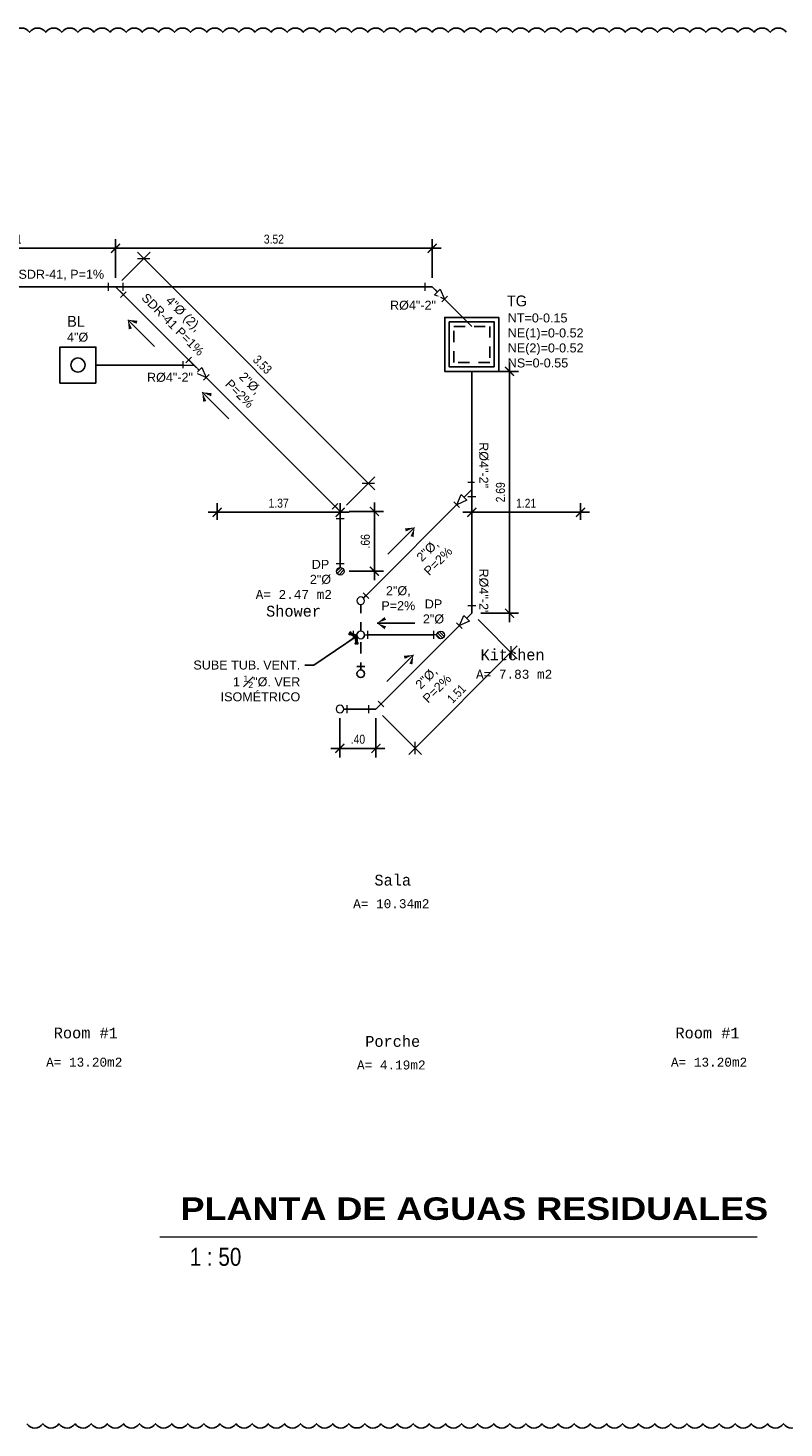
# Model space of a CAD drawing. Header units: metres. Extents: x 2 to 147, y 24 to 94.
# Tile 26 of 40: x 35 to 44, y 58 to 73. Entities that reach past the tile are written whole.
import ezdxf

# ---------------------------------------------------------------- set-up
doc = ezdxf.new("R2010")
doc.units = ezdxf.units.M
doc.header["$MEASUREMENT"] = 0
doc.header["$PDMODE"] = 35
doc.linetypes.add('HIDDEN', pattern=[0.375, 0.25, -0.125])
doc.layers.get('Defpoints').update_dxf_attribs({"color": 171})
for name, color, linetype in [('002-TextoAmbiente', 1, 'Continuous'), ('A RES', 5, 'Continuous'), ('A RES textos', 2, 'Continuous'), ('A RESIDUAL', 5, 'Continuous'), ('TEXTOS', 2, 'Continuous')]:
    doc.layers.add(name, color=color, linetype=linetype)
doc.layers.add('A RES accesorios', color=4, linetype='Continuous', lineweight=18)
doc.styles.add('Architect Hand_2', font='ARIALN.TTF', dxfattribs={"height": 0.003953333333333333})
doc.styles.add('ARIAL', font='arial.ttf')
doc.styles.add('Arial Black_4', font='txt', dxfattribs={"height": 0.005})
doc.styles.add('COTAS', font='ARIALN.TTF')
doc.styles.add('Marcas', font='txt')
doc.styles.add('romans', font='romans.shx', dxfattribs={"height": 1.8})
doc.dimstyles.new('ESC-50', dxfattribs={"dimtxt": 0.1, "dimasz": 0.1, "dimexe": 0.1, "dimexo": 0.1, "dimgap": 0.05, "dimtad": 1, "dimzin": 4, "dimdsep": 46, "dimtxsty": 'COTAS', "dimblk": 'ARCHTICK', "dimcen": 0.1, "dimdle": 0.1, "dimclrd": 1, "dimclre": 1, "dimclrt": 2, "dimazin": 0, "dimtfac": 0.7499999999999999, "dimtmove": 1, "dimatfit": 3, "dimldrblk": 'FLE', "dimfxl": 0.1, "dimtvp": 1.5, "dimtfill": 1, "dimtolj": 1, "dimtzin": 0, "dimarcsym": 0})

# ---------------------------------------------------------------- blocks, each defined once
blk = doc.blocks.new('A$C09B00896')
at = {"color": 0}
blk.add_lwpolyline([(0.3130574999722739, 0), (-0.2869425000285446, 0), (-0.2869425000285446, 0.5999999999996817), (0.3130574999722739, 0.5999999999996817)], close=True, dxfattribs=at)
at = {"color": 1}
blk.add_lwpolyline([(0.263057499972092, 0.04999999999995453), (-0.2369425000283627, 0.04999999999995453), (-0.2369425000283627, 0.5499999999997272), (0.263057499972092, 0.5499999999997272)], close=True, dxfattribs=at)
at = {"color": 1, "linetype": 'HIDDEN', "ltscale": 0.5}
blk.add_lwpolyline([(0.2130574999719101, 0.09999999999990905), (-0.1869425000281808, 0.09999999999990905), (-0.1869425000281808, 0.4999999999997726), (0.2130574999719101, 0.4999999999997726)], close=True, dxfattribs=at)
blk = doc.blocks.new('A$C651ad4a3')
at = {"color": 0}
blk.add_wipeout([(-0.04455775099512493, 0), (0.044557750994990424, 0), (-1.5707921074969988e-14, -0.1133442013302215)], dxfattribs=at)
blk.add_lwpolyline([(-0.04455775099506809, 0), (0, -0.1133442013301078), (0.04455775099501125, 0)], close=True, dxfattribs=at)
blk.add_lwpolyline([(-0.04455775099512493, -0.1133442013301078), (0.04455775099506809, -0.1133442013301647)], dxfattribs=at)
blk = doc.blocks.new('A$C1b8cae82')
blk.add_wipeout([(2.7755575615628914e-17, 0.04240641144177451), (0.010975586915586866, 0.040961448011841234), (0.021203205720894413, 0.03672502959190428), (0.029985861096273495, 0.02998586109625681), (0.03672502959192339, 0.021203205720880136), (0.040961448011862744, 0.01097558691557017), (0.0424064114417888, -1.4252488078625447e-14), (0.040961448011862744, -0.01097558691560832), (0.03672502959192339, -0.02120320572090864), (0.029985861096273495, -0.029985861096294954), (0.021203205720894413, -0.03672502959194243), (0.010975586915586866, -0.04096144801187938), (2.7755575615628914e-17, -0.04240641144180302), (-0.01097558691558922, -0.04096144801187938), (-0.021203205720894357, -0.03672502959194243), (-0.02998586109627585, -0.029985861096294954), (-0.03672502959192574, -0.02120320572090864), (-0.0409614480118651, -0.01097558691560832), (-0.04240641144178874, -1.4252488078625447e-14), (-0.0409614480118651, 0.01097558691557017), (-0.03672502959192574, 0.021203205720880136), (-0.02998586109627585, 0.02998586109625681), (-0.021203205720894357, 0.03672502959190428), (-0.01097558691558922, 0.040961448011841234)])
at = {"color": 0, "linetype": 'Continuous'}
for points in [[(-0.04455775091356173, 0.08086829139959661), (0.04455775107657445, 0.08086829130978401)], [(4.273914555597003e-11, 0.0424064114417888), (8.15632006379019e-11, 0.08086829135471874)]]:
    blk.add_lwpolyline(points, dxfattribs=at)
blk.add_circle((0, -1.4210854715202e-14), 0.0424064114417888, dxfattribs=at)
blk = doc.blocks.new('A$Cb6e646d6')
at = {"color": 0, "linetype": 'Continuous'}
for points in [[(-0.05718251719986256, -0.05718251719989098), (5.684341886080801e-14, 0), (5.684341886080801e-14, 0.08086829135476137)], [(0.04455775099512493, 0.08086829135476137), (-0.04455775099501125, 0.08086829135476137)], [(-0.0256754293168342, -0.08868960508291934), (-0.08868960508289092, -0.02567542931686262)]]:
    blk.add_lwpolyline(points, dxfattribs=at)
blk = doc.blocks.new('FLECHA')
at = {"color": 2, "linetype": 'Continuous'}
blk.add_line((-0.8999999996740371, 1.4210854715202e-14), (3.492459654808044e-10, 1.4210854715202e-14), dxfattribs=at)
for points in [[(-0.1761057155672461, 0.1449759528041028), (3.492459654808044e-10, 1.4210854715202e-14), (-0.213605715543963, 0.08002404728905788)], [(-0.213605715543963, -0.08002404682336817), (3.492459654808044e-10, 1.4210854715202e-14), (-0.1761057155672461, -0.1449759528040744)]]:
    blk.add_solid(points, dxfattribs=at)
blk = doc.blocks.new('A$Cc32adcf0')
at = {"color": 0, "linetype": 'Continuous'}
for points in [[(-0.08711389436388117, -0.08711389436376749), (0, 5.684341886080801e-14)], [(-0.08086829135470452, 0.04455775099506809), (-0.08086829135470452, -0.04455775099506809)], [(-0.08086829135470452, 0), (0.08086829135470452, 0)], [(0.08086829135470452, 0.04455775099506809), (0.08086829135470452, -0.04455775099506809)], [(-0.1186209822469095, -0.05560680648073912), (-0.05560680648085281, -0.1186209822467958)]]:
    blk.add_lwpolyline(points, dxfattribs=at)
blk = doc.blocks.new('A$Cf66f61d7')
h = blk.add_hatch()
h.set_pattern_fill('LINE', color=1, scale=0.0075, angle=45)
h.set_pattern_definition([(45, (-137.1437907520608, -327.2660441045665), (-0.01683798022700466, 0.01683798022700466), [])])
h.paths.add_polyline_path([(-0.0424064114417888, 0, 1), (0.0424064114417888, 0, 1)])
at = {"linetype": 'Continuous'}
for points in [[(0.04455775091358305, 0.08086829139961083), (-0.04455775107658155, 0.08086829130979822)], [(-4.274625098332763e-11, 0.0424064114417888), (-8.151346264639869e-11, 0.08086829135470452)]]:
    blk.add_lwpolyline(points, dxfattribs=at)
blk.add_circle((0, 0), 0.0424064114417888, dxfattribs=at)
blk = doc.blocks.new('BL')
at = {"color": 0}
blk.add_lwpolyline([(-2.842170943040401e-14, -0.2000000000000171), (0.3999999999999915, -0.2000000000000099), (0.3999999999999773, 0.1999999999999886), (0, 0.1999999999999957)], close=True, dxfattribs=at)
at = {"color": 1}
blk.add_circle((0.1999999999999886, 7.105427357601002e-15), 0.07919344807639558, dxfattribs=at)
blk = doc.blocks.new('_ARCHTICK')
at = {"color": 0, "linetype": 'ByBlock', "const_width": 0.15}
blk.add_lwpolyline([(-0.5, -0.5), (0.5, 0.5)], dxfattribs=at)
blk = doc.blocks.new('FLE')
at = {"linetype": 'Continuous'}
h = blk.add_hatch(color=2, dxfattribs=at)
h.paths.add_polyline_path([(-0.5723325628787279, -0.6174137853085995), (-0.4220655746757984, -0.7071067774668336), (3.725290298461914e-09, 3.725290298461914e-09), (-0.2038039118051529, 3.725290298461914e-09)])
h.paths.add_polyline_path([(-0.4220655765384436, 0.7071067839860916), (-0.5723325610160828, 0.6174137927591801), (-0.2038039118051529, 3.725290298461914e-09), (3.725290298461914e-09, 3.725290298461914e-09)])
at = {"color": 1, "linetype": 'Continuous'}
for p, q in [((0, 0), (-1, 0)), ((-0.3089696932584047, 0.7746126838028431), (-0.685428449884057, 0.5499078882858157)), ((-0.203803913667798, 0), (-0.6398384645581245, 0.7305096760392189)), ((-0.203803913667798, 0), (-0.6398384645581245, -0.7305096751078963)), ((0.06750589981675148, -0.1130958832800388), (-0.4895714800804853, 0.820202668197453)), ((0.06750590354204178, 0.113095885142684), (-0.4895714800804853, -0.820202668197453)), ((-0.6854284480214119, -0.549907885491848), (-0.3089696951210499, -0.7746126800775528))]:
    blk.add_line(p, q, dxfattribs=at)
blk = doc.blocks.new('*D235')
at = {"layer": 'A RES textos', "color": 1, "lineweight": -2, "transparency": 16777216}
for p, q in [((40.15105696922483, 67.8710894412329), (41.55814887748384, 67.8710894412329)), ((40.25105696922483, 67.78615437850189), (40.25105696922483, 67.97108944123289)), ((41.45814887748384, 67.78615437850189), (41.45814887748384, 67.97108944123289))]:
    blk.add_line(p, q, dxfattribs=at)
at = {"layer": 'Defpoints', "color": 0, "transparency": 16777216}
for p in [(41.45814887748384, 67.8710894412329), (40.25105696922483, 67.6861543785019), (41.45814887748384, 67.6861543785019)]:
    blk.add_point(p, dxfattribs=at)
at = {"layer": 'A RES textos', "color": 1, "lineweight": -2, "transparency": 16777216, "xscale": 0.1, "yscale": 0.1, "zscale": 0.1, "rotation": 180}
blk.add_blockref('_ARCHTICK', (40.25105696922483, 67.8710894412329), dxfattribs=at)
at = {"layer": 'A RES textos', "color": 1, "lineweight": -2, "transparency": 16777216, "xscale": 0.1, "yscale": 0.1, "zscale": 0.1}
blk.add_blockref('_ARCHTICK', (41.45814887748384, 67.8710894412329), dxfattribs=at)
at = {"layer": 'A RES textos', "color": 2, "transparency": 16777216, "insert": (40.85460292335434, 67.97129407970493), "char_height": 0.1, "attachment_point": 5, "style": 'COTAS', "bg_fill": 3, "box_fill_scale": 1.25, "bg_fill_color": 256, "bg_fill_true_color": 13158600, "bg_fill_transparency": 0}
blk.add_mtext('\\A1;1.21', dxfattribs=at)
blk = doc.blocks.new('*D236')
at = {"layer": 'A RES textos', "color": 1, "lineweight": -2, "transparency": 16777216}
for p, q in [((37.32064901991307, 67.8710894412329), (38.8892983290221, 67.8710894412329)), ((37.42064901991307, 67.78615437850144), (37.42064901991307, 67.97108944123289)), ((38.7892983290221, 67.81334000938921), (38.7892983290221, 67.97108944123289))]:
    blk.add_line(p, q, dxfattribs=at)
at = {"layer": 'Defpoints', "color": 0, "transparency": 16777216}
for p in [(38.7892983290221, 67.8710894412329), (37.42064901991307, 67.68615437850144), (38.7892983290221, 67.71334000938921)]:
    blk.add_point(p, dxfattribs=at)
at = {"layer": 'A RES textos', "color": 1, "lineweight": -2, "transparency": 16777216, "xscale": 0.1, "yscale": 0.1, "zscale": 0.1, "rotation": 180}
blk.add_blockref('_ARCHTICK', (37.42064901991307, 67.8710894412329), dxfattribs=at)
at = {"layer": 'A RES textos', "color": 1, "lineweight": -2, "transparency": 16777216, "xscale": 0.1, "yscale": 0.1, "zscale": 0.1}
blk.add_blockref('_ARCHTICK', (38.7892983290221, 67.8710894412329), dxfattribs=at)
at = {"layer": 'A RES textos', "color": 2, "transparency": 16777216, "insert": (38.10497367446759, 67.97214674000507), "char_height": 0.1, "attachment_point": 5, "style": 'COTAS', "bg_fill": 3, "box_fill_scale": 1.25, "bg_fill_color": 256, "bg_fill_true_color": 13158600, "bg_fill_transparency": 0}
blk.add_mtext('\\A1;1.37', dxfattribs=at)
blk = doc.blocks.new('*D237')
at = {"layer": 'A RES textos', "color": 1, "lineweight": -2, "transparency": 16777216}
for p, q in [((36.19280990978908, 70.80556830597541), (39.91102686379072, 70.80556830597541)), ((36.29280990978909, 70.47745246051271), (36.29280990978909, 70.90556830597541)), ((39.81102686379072, 70.47745246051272), (39.81102686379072, 70.90556830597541))]:
    blk.add_line(p, q, dxfattribs=at)
at = {"layer": 'Defpoints', "color": 0, "transparency": 16777216}
for p in [(39.81102686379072, 70.80556830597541), (36.29280990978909, 70.37745246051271), (39.81102686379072, 70.37745246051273)]:
    blk.add_point(p, dxfattribs=at)
at = {"layer": 'A RES textos', "color": 1, "lineweight": -2, "transparency": 16777216, "xscale": 0.1, "yscale": 0.1, "zscale": 0.1, "rotation": 180}
blk.add_blockref('_ARCHTICK', (36.29280990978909, 70.80556830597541), dxfattribs=at)
at = {"layer": 'A RES textos', "color": 1, "lineweight": -2, "transparency": 16777216, "xscale": 0.1, "yscale": 0.1, "zscale": 0.1}
blk.add_blockref('_ARCHTICK', (39.81102686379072, 70.80556830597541), dxfattribs=at)
at = {"layer": 'A RES textos', "color": 2, "transparency": 16777216, "insert": (38.0519183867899, 70.90662560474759), "char_height": 0.1, "attachment_point": 5, "style": 'COTAS', "bg_fill": 3, "box_fill_scale": 1.25, "bg_fill_color": 256, "bg_fill_true_color": 13158600, "bg_fill_transparency": 0}
blk.add_mtext('\\A1;3.52', dxfattribs=at)
blk = doc.blocks.new('*D238')
at = {"layer": 'A RES textos', "color": 1, "lineweight": -2, "transparency": 16777216}
for p, q in [((33.87998049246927, 70.80556830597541), (36.39280990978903, 70.80556830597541)), ((33.97998049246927, 70.47745246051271), (33.97998049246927, 70.90556830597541)), ((36.29280990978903, 70.47745246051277), (36.29280990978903, 70.90556830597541))]:
    blk.add_line(p, q, dxfattribs=at)
at = {"layer": 'Defpoints', "color": 0, "transparency": 16777216}
for p in [(36.29280990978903, 70.80556830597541), (33.97998049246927, 70.37745246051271), (36.29280990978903, 70.37745246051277)]:
    blk.add_point(p, dxfattribs=at)
at = {"layer": 'A RES textos', "color": 1, "lineweight": -2, "transparency": 16777216, "xscale": 0.1, "yscale": 0.1, "zscale": 0.1, "rotation": 180}
blk.add_blockref('_ARCHTICK', (33.97998049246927, 70.80556830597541), dxfattribs=at)
at = {"layer": 'A RES textos', "color": 1, "lineweight": -2, "transparency": 16777216, "xscale": 0.1, "yscale": 0.1, "zscale": 0.1}
blk.add_blockref('_ARCHTICK', (36.29280990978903, 70.80556830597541), dxfattribs=at)
at = {"layer": 'A RES textos', "color": 2, "transparency": 16777216, "insert": (35.13639520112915, 70.90662560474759), "char_height": 0.1, "attachment_point": 5, "style": 'COTAS', "bg_fill": 3, "box_fill_scale": 1.25, "bg_fill_color": 256, "bg_fill_true_color": 13158600, "bg_fill_transparency": 0}
blk.add_mtext('\\A1;2.31', dxfattribs=at)
blk = doc.blocks.new('*D239')
at = {"layer": 'A RES textos', "color": 1, "lineweight": -2, "transparency": 16777216}
for p, q in [((36.36352058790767, 70.44816313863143), (36.67589586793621, 70.76053841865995)), ((36.5344745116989, 70.76053841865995), (39.17238428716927, 68.12262864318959)), ((38.86000900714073, 67.95167471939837), (39.17238428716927, 68.2640499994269))]:
    blk.add_line(p, q, dxfattribs=at)
at = {"layer": 'Defpoints', "color": 0, "transparency": 16777216}
for p in [(36.29280990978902, 70.37745246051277), (39.10167360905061, 68.19333932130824), (38.78929832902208, 67.88096404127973)]:
    blk.add_point(p, dxfattribs=at)
at = {"layer": 'A RES textos', "color": 1, "lineweight": -2, "transparency": 16777216, "xscale": 0.1, "yscale": 0.1, "zscale": 0.1}
for p, rotation in [((36.60518518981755, 70.68982774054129), 135.0000000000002), ((39.10167360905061, 68.19333932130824), 315.0000000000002)]:
    blk.add_blockref('_ARCHTICK', p, dxfattribs=dict(at, rotation=rotation))
at = {"layer": 'A RES textos', "color": 2, "transparency": 16777216, "insert": (37.92488770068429, 69.51304183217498), "char_height": 0.1, "attachment_point": 5, "rotation": 315.00000000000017, "style": 'COTAS', "bg_fill": 3, "box_fill_scale": 1.25, "bg_fill_color": 256, "bg_fill_true_color": 13158600, "bg_fill_transparency": 0}
blk.add_mtext('\\A1;3.53', dxfattribs=at)
blk = doc.blocks.new('*D240')
at = {"layer": 'A RES textos', "color": 1, "lineweight": -2, "transparency": 16777216}
for p, q in [((38.88929832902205, 67.88096404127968), (39.26918384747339, 67.88096404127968)), ((39.16918384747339, 67.11669758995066), (39.16918384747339, 67.98096404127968)), ((38.88929832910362, 67.21669758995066), (39.26918384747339, 67.21669758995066))]:
    blk.add_line(p, q, dxfattribs=at)
at = {"layer": 'Defpoints', "color": 0, "transparency": 16777216}
for p in [(38.78929832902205, 67.88096404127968), (39.16918384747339, 67.88096404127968), (38.78929832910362, 67.21669758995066)]:
    blk.add_point(p, dxfattribs=at)
at = {"layer": 'A RES textos', "color": 1, "lineweight": -2, "transparency": 16777216, "xscale": 0.1, "yscale": 0.1, "zscale": 0.1}
for p, rotation in [((39.16918384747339, 67.88096404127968), 90), ((39.16918384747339, 67.21669758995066), 270)]:
    blk.add_blockref('_ARCHTICK', p, dxfattribs=dict(at, rotation=rotation))
at = {"layer": 'A RES textos', "color": 2, "transparency": 16777216, "insert": (39.06812654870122, 67.54883081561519), "char_height": 0.1, "attachment_point": 5, "rotation": 90, "style": 'COTAS', "bg_fill": 3, "box_fill_scale": 1.25, "bg_fill_color": 256, "bg_fill_true_color": 13158600, "bg_fill_transparency": 0}
blk.add_mtext('\\A1;.66', dxfattribs=at)
blk = doc.blocks.new('*D241')
at = {"layer": 'A RES textos', "color": 1, "lineweight": -2, "transparency": 16777216}
for p, q in [((40.33799946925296, 69.43742235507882), (40.77080373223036, 69.43742235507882)), ((40.67080373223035, 66.64960274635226), (40.67080373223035, 69.53742235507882)), ((40.35105696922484, 66.74960274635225), (40.77080373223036, 66.74960274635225))]:
    blk.add_line(p, q, dxfattribs=at)
at = {"layer": 'Defpoints', "color": 0, "transparency": 16777216}
for p in [(40.23799946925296, 69.43742235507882), (40.67080373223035, 69.43742235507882), (40.25105696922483, 66.74960274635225)]:
    blk.add_point(p, dxfattribs=at)
at = {"layer": 'A RES textos', "color": 1, "lineweight": -2, "transparency": 16777216, "xscale": 0.1, "yscale": 0.1, "zscale": 0.1}
for p, rotation in [((40.67080373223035, 69.43742235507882), 90), ((40.67080373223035, 66.74960274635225), 270)]:
    blk.add_blockref('_ARCHTICK', p, dxfattribs=dict(at, rotation=rotation))
at = {"layer": 'A RES textos', "color": 2, "transparency": 16777216, "insert": (40.56974643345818, 68.09351255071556), "char_height": 0.1, "attachment_point": 5, "rotation": 90, "style": 'COTAS', "bg_fill": 3, "box_fill_scale": 1.25, "bg_fill_color": 256, "bg_fill_true_color": 13158600, "bg_fill_transparency": 0}
blk.add_mtext('\\A1;2.69', dxfattribs=at)
blk = doc.blocks.new('*D242')
at = {"layer": 'A RES textos', "color": 1, "lineweight": -2, "transparency": 16777216}
for p, q in [((40.3217676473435, 66.67889206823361), (40.75653631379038, 66.24412340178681)), ((39.55050138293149, 65.17950982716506), (40.75653631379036, 66.38554475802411)), ((39.25715407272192, 65.61427849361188), (39.6919227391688, 65.17950982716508))]:
    blk.add_line(p, q, dxfattribs=at)
at = {"layer": 'Defpoints', "color": 0, "transparency": 16777216}
for p in [(40.25105696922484, 66.74960274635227), (40.68582563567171, 66.31483407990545), (39.18644339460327, 65.68498917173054)]:
    blk.add_point(p, dxfattribs=at)
at = {"layer": 'A RES textos', "color": 1, "lineweight": -2, "transparency": 16777216, "xscale": 0.1, "yscale": 0.1, "zscale": 0.1}
for p, rotation in [((40.68582563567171, 66.31483407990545), 45.00000000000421), ((39.62121206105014, 65.25022050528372), 225.0000000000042)]:
    blk.add_blockref('_ARCHTICK', p, dxfattribs=dict(at, rotation=rotation))
at = {"layer": 'A RES textos', "color": 2, "transparency": 16777216, "insert": (40.08206054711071, 65.85398559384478), "char_height": 0.1, "attachment_point": 5, "rotation": 45.000000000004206, "style": 'COTAS', "bg_fill": 3, "box_fill_scale": 1.25, "bg_fill_color": 256, "bg_fill_true_color": 13158600, "bg_fill_transparency": 0}
blk.add_mtext('\\A1;1.51', dxfattribs=at)
blk = doc.blocks.new('*D243')
at = {"layer": 'A RES textos', "color": 1, "lineweight": -2, "transparency": 16777216}
for p, q in [((38.78573695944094, 65.58498917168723), (38.78573695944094, 65.14775436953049)), ((39.18644339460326, 65.58498917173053), (39.18644339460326, 65.14775436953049)), ((38.68573695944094, 65.24775436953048), (39.28644339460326, 65.24775436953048))]:
    blk.add_line(p, q, dxfattribs=at)
at = {"layer": 'Defpoints', "color": 0, "transparency": 16777216}
for p in [(38.78573695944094, 65.68498917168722), (39.18644339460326, 65.68498917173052), (39.18644339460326, 65.24775436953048)]:
    blk.add_point(p, dxfattribs=at)
at = {"layer": 'A RES textos', "color": 1, "lineweight": -2, "transparency": 16777216, "xscale": 0.1, "yscale": 0.1, "zscale": 0.1, "rotation": 180}
blk.add_blockref('_ARCHTICK', (38.78573695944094, 65.24775436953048), dxfattribs=at)
at = {"layer": 'A RES textos', "color": 1, "lineweight": -2, "transparency": 16777216, "xscale": 0.1, "yscale": 0.1, "zscale": 0.1}
blk.add_blockref('_ARCHTICK', (39.18644339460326, 65.24775436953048), dxfattribs=at)
at = {"layer": 'A RES textos', "color": 2, "transparency": 16777216, "insert": (38.9860901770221, 65.34881166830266), "char_height": 0.1, "attachment_point": 5, "style": 'COTAS', "bg_fill": 3, "box_fill_scale": 1.25, "bg_fill_color": 256, "bg_fill_true_color": 13158600, "bg_fill_transparency": 0}
blk.add_mtext('\\A1;.40', dxfattribs=at)

msp = doc.modelspace()

# ---------------------------------------------------------------- linework, layer by layer
at = {"layer": 'A RES', "color": 3, "linetype": 'HIDDEN', "ltscale": 0.5}
msp.add_lwpolyline([(39.01663373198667, 66.07679784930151), (39.01663373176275, 66.88865147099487)], dxfattribs=at)
at = {"layer": 'A RESIDUAL', "color": 5}
for p, q in [((39.81102686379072, 70.37745246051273), (33.97083200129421, 70.37745246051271)), ((36.29280990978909, 70.37745246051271), (38.7892983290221, 67.88096404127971)), ((39.81102686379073, 70.37745246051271), (40.25105696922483, 69.9374223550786)), ((38.7892983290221, 67.88096404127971), (38.78929832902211, 67.25910400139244)), ((40.25105696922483, 66.74960274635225), (39.18644339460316, 65.68498917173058)), ((39.82573234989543, 66.5086543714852), (39.09750202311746, 66.50865437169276)), ((38.8287209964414, 65.68498917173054), (39.18644339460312, 65.68498917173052))]:
    msp.add_line(p, q, dxfattribs=at)
at = {"layer": 'Defpoints'}
for points in [[(43.74577069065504, 73.20713680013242, 0.52056705), (43.56686046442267, 73.20713680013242, 0.52056705), (43.38795023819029, 73.20713680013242, 0.52056705), (43.20904001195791, 73.20713680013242, 0.52056705), (43.03012978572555, 73.20713680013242, 0.52056705), (42.85121955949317, 73.20713680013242, 0.52056705), (42.6723093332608, 73.20713680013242, 0.52056705), (42.49339910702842, 73.20713680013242, 0.52056705), (42.31448888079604, 73.20713680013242, 0.52056705), (42.13557865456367, 73.20713680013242, 0.52056705), (41.95666842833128, 73.20713680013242, 0.52056705), (41.77775820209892, 73.20713680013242, 0.52056705), (41.59884797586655, 73.20713680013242, 0.52056705), (41.41993774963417, 73.20713680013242, 0.52056705), (41.24102752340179, 73.20713680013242, 0.52056705), (41.06211729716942, 73.20713680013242, 0.52056705), (40.88320707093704, 73.20713680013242, 0.52056705), (40.70429684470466, 73.20713680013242, 0.52056705), (40.52538661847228, 73.20713680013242, 0.52056705), (40.34647639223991, 73.20713680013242, 0.52056705), (40.16756616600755, 73.20713680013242, 0.52056705), (39.98865593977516, 73.20713680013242, 0.52056705), (39.80974571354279, 73.20713680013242, 0.52056705), (39.63083548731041, 73.20713680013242, 0.52056705), (39.45192526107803, 73.20713680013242, 0.52056705), (39.27301503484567, 73.20713680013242, 0.52056705), (39.09410480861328, 73.20713680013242, 0.52056705), (38.91519458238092, 73.20713680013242, 0.52056705), (38.73628435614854, 73.20713680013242, 0.52056705), (38.55737412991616, 73.20713680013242, 0.52056705), (38.37846390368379, 73.20713680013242, 0.52056705), (38.19955367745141, 73.20713680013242, 0.52056705), (38.02064345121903, 73.20713680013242, 0.52056705), (37.84173322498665, 73.20713680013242, 0.52056705), (37.66282299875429, 73.20713680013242, 0.52056705), (37.48391277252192, 73.20713680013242, 0.52056705), (37.30500254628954, 73.20713680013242, 0.52056705), (37.12609232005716, 73.20713680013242, 0.52056705), (36.94718209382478, 73.20713680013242, 0.52056705), (36.7682718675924, 73.20713680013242, 0.52056705), (36.58936164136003, 73.20713680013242, 0.52056705), (36.41045141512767, 73.20713680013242, 0.52056705), (36.23154118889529, 73.20713680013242, 0.52056705), (36.05263096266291, 73.20713680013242, 0.52056705), (35.87372073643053, 73.20713680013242, 0.52056705), (35.69481051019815, 73.20713680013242, 0.52056705), (35.51590028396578, 73.20713680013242, 0.52056705), (35.3369900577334, 73.20713680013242, 0.52056705), (35.15807983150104, 73.20713680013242, 0.52056705)], [(35.30591028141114, 57.74079671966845, 0.52056705), (35.48482050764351, 57.74079671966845, 0.52056705), (35.66373073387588, 57.74079671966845, 0.52056705), (35.84264096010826, 57.74079671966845, 0.52056705), (36.02155118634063, 57.74079671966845, 0.52056705), (36.200461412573, 57.74079671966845, 0.52056705), (36.37937163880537, 57.74079671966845, 0.52056705), (36.55828186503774, 57.74079671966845, 0.52056705), (36.73719209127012, 57.74079671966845, 0.52056705), (36.91610231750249, 57.74079671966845, 0.52056705), (37.09501254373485, 57.74079671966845, 0.52056705), (37.27392276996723, 57.74079671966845, 0.52056705), (37.4528329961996, 57.74079671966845, 0.52056705), (37.63174322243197, 57.74079671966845, 0.52056705), (37.81065344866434, 57.74079671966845, 0.52056705), (37.98956367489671, 57.74079671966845, 0.52056705), (38.16847390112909, 57.74079671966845, 0.52056705), (38.34738412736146, 57.74079671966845, 0.52056705), (38.52629435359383, 57.74079671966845, 0.52056705), (38.7052045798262, 57.74079671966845, 0.52056705), (38.88411480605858, 57.74079671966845, 0.52056705), (39.06302503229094, 57.74079671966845, 0.52056705), (39.24193525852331, 57.74079671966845, 0.52056705), (39.42084548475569, 57.74079671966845, 0.52056705), (39.59975571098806, 57.74079671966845, 0.52056705), (39.77866593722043, 57.74079671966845, 0.52056705), (39.9575761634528, 57.74079671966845, 0.52056705), (40.13648638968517, 57.74079671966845, 0.52056705), (40.31539661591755, 57.74079671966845, 0.52056705), (40.49430684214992, 57.74079671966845, 0.52056705), (40.67321706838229, 57.74079671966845, 0.52056705), (40.85212729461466, 57.74079671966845, 0.52056705), (41.03103752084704, 57.74079671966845, 0.52056705), (41.2099477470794, 57.74079671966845, 0.52056705), (41.38885797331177, 57.74079671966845, 0.52056705), (41.56776819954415, 57.74079671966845, 0.52056705), (41.74667842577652, 57.74079671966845, 0.52056705), (41.92558865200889, 57.74079671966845, 0.52056705), (42.10449887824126, 57.74079671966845, 0.52056705), (42.28340910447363, 57.74079671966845, 0.52056705), (42.46231933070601, 57.74079671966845, 0.52056705), (42.64122955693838, 57.74079671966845, 0.52056705), (42.82013978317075, 57.74079671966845, 0.52056705), (42.99905000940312, 57.74079671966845, 0.52056705), (43.1779602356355, 57.74079671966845, 0.52056705), (43.35687046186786, 57.74079671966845, 0.52056705), (43.53578068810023, 57.74079671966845, 0.52056705), (43.71469091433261, 57.74079671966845, 0.52056705), (43.89360114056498, 57.74079671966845, 0.52056705)]]:
    msp.add_lwpolyline(points, format="xyb", dxfattribs=at)
at = {"layer": 'TEXTOS', "lineweight": 9}
msp.add_line((36.78294856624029, 59.81816382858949), (43.42178635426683, 59.81816382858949), dxfattribs=at)

# ---------------------------------------------------------------- block references
at = {"layer": 'A RES', "xscale": -0.4648652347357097, "yscale": 0.4648652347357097, "zscale": 0.4648652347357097, "rotation": 315}
msp.add_blockref('FLECHA', (36.42932284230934, 70.01030251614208), dxfattribs=at)
at = {"layer": 'A RES', "xscale": -0.4648652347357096, "yscale": 0.4648652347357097, "zscale": 0.4648652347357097}
msp.add_blockref('FLECHA', (39.19925137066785, 66.63956500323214), dxfattribs=at)
at = {"layer": 'A RES accesorios', "xscale": -1}
msp.add_blockref('A$Cc32adcf0', (36.29280990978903, 70.37745246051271), dxfattribs=at)
at = {"layer": 'A RES accesorios'}
for name, p, rotation in [('A$Cc32adcf0', (37.16280674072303, 69.50745562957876), 315.0000000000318), ('A$Cb6e646d6', (38.78929832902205, 67.88096404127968), 45), ('A$Cf66f61d7', (39.90660064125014, 66.508654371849), 90), ('A$Cb6e646d6', (39.18644339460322, 65.68498917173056), 315)]:
    msp.add_blockref(name, p, dxfattribs=dict(at, rotation=rotation))
at = {"layer": 'A RES accesorios', "xscale": -1, "rotation": 270}
msp.add_blockref('A$Cc32adcf0', (40.25105696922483, 68.12307470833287), dxfattribs=at)
at = {"layer": 'A RES accesorios'}
msp.add_blockref('A$Cf66f61d7', (38.78929832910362, 67.21669758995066), dxfattribs=at)
at = {"layer": 'A RESIDUAL', "color": 5}
msp.add_blockref('A$C09B00896', (40.23799946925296, 69.43742235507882), dxfattribs=at)
at = {"layer": 'A RESIDUAL', "color": 5, "xscale": -1}
msp.add_blockref('BL', (36.07436512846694, 69.5074556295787), dxfattribs=at)

# ---------------------------------------------------------------- texts
at = {"layer": '002-TextoAmbiente', "width": 1.737026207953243, "attachment_point": 5, "style": 'romans'}
for s, insert, char_height in [('\\pt0.48;{\\fConsolas|b0|i0|c0|p49;Shower}', (38.27057906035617, 66.77106335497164), 0.12), ('\\pt0.48;{\\fConsolas|b0|i0|c0|p49;Kitchen}', (40.70423213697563, 66.28598315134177), 0.12), ('\\pt0.4;{\\fConsolas|b0|i0|c0|p49;A= 7.83 m2}', (40.72161510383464, 66.07041776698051), 0.1), ('\\pt0.48;{\\fConsolas|b0|i0|c0|p49;Sala}', (39.37252746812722, 63.78210703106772), 0.12), ('\\pt0.4;{\\fConsolas|b0|i0|c0|p49;A= 10.34m2}', (39.3565803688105, 63.52028173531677), 0.1), ('\\pt0.48;{\\fConsolas|b0|i0|c0|p49;Room #1}', (35.96192709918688, 62.08378359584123), 0.12), ('\\pt0.48;{\\fConsolas|b0|i0|c0|p49;Room #1}', (42.87054578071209, 62.08378360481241), 0.12), ('\\pt0.48;{\\fConsolas|b0|i0|c0|p49;Porche}', (39.37252746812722, 61.98969191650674), 0.12), ('\\pt0.4;{\\fConsolas|b0|i0|c0|p49;A= 13.20m2}', (35.94454413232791, 61.75935384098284), 0.1), ('\\pt0.4;{\\fConsolas|b0|i0|c0|p49;A= 4.19m2}', (39.3565803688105, 61.72786662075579), 0.1), ('\\pt0.4;{\\fConsolas|b0|i0|c0|p49;A= 13.20m2}', (42.88792874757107, 61.75935384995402), 0.1)]:
    msp.add_mtext(s, dxfattribs=dict(at, insert=insert, char_height=char_height))
at = {"layer": 'A RES textos', "style": 'Marcas'}
for s, p in [('TG', (40.64134381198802, 70.16043363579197)), ('BL', (35.75489450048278, 69.93393740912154))]:
    msp.add_text(s, height=0.12, dxfattribs=at).set_placement(p)
at = {"layer": 'A RES textos', "char_height": 0.1, "line_spacing_factor": 1.010231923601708, "style": 'ARIAL'}
for s, insert, width, attachment_point in [('4"Ø SDR-41, P=1%', (35.55188717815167, 70.50748008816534), 1.428660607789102, 5), ('4"Ø', (35.87084962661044, 69.86801589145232), 0.2317639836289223, 2)]:
    msp.add_mtext(s, dxfattribs=dict(at, insert=insert, width=width, attachment_point=attachment_point))
at = {"layer": 'A RES textos', "insert": (36.98911791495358, 70.01856994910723), "char_height": 0.1, "width": 0.971907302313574, "attachment_point": 5, "rotation": 315, "line_spacing_factor": 1.010231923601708, "style": 'ARIAL'}
msp.add_mtext('4"Ø (2), SDR-41 P=1%', dxfattribs=at)
at = {"layer": 'A RES textos', "insert": (40.65071434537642, 70.0814104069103), "char_height": 0.1, "width": 0.7064478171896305, "attachment_point": 1, "style": 'ARIAL'}
msp.add_mtext('NT=0-0.15 NE(1)=0-0.52 \\PNE(2)=0-0.52 NS=0-0.55', dxfattribs=at)
at = {"layer": 'TEXTOS', "lineweight": 9, "insert": (37.01472502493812, 60.25728993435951), "char_height": 0.25, "width": 6.341748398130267, "attachment_point": 1, "line_spacing_factor": 1.176470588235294, "style": 'Arial Black_4', "bg_fill": 3, "box_fill_scale": 1.25, "bg_fill_color": 0, "bg_fill_transparency": 0}
msp.add_mtext('PLANTA DE AGUAS RESIDUALES', dxfattribs=at)
at = {"layer": 'TEXTOS', "lineweight": 9, "insert": (37.05320957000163, 59.69660776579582), "char_height": 0.2, "width": 1.672296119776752, "attachment_point": 1, "line_spacing_factor": 1.046694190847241, "style": 'Architect Hand_2'}
msp.add_mtext(' 1 : 50', dxfattribs=at)

# ---------------------------------------------------------------- leaders
at = {"layer": 'A RES textos', "annotation_type": 0, "has_hookline": 1, "hookline_direction": 1, "text_width": 1.169236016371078, "horizontal_direction": (1, 2.019165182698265e-09, 0)}
msp.add_leader([(38.97567228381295, 66.49767878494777), (38.49490017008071, 66.17408498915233), (38.39490017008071, 66.17408498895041)], dimstyle='ESC-50', override={"dimgap": 0.05, "dimtad": 0}, dxfattribs=at)

# ---------------------------------------------------------------- next in the draw order: block references
at = {"layer": 'A RES', "color": 2, "linetype": 'HIDDEN', "ltscale": 0.5, "xscale": -1}
msp.add_blockref('A$C1b8cae82', (39.01663373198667, 66.07679784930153), dxfattribs=at)
at = {"layer": 'A RES accesorios', "xscale": -1}
for name, p, rotation in [('A$C651ad4a3', (39.8682093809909, 70.320269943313), 45), ('A$C651ad4a3', (37.21998925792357, 69.45027311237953), 45), ('A$C651ad4a3', (40.19387445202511, 66.69242022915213), 315), ('A$C1b8cae82', (38.78573695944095, 65.68498917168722), 269.9999999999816)]:
    msp.add_blockref(name, p, dxfattribs=dict(at, rotation=rotation))
at = {"layer": 'A RES accesorios', "rotation": 90}
msp.add_blockref('A$C1b8cae82', (39.01663373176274, 66.5086543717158), dxfattribs=at)

# ---------------------------------------------------------------- next in the draw order: texts
at = {"layer": 'A RES textos', "char_height": 0.1, "width": 0.3690763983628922, "attachment_point": 5, "style": 'ARIAL', "bg_fill": 3, "box_fill_scale": 1.1, "bg_fill_color": 256, "bg_fill_transparency": 0}
for insert, rotation in [((37.7304527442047, 69.24845278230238), 314.99999999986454), ((39.80521764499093, 65.97180140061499), 45)]:
    msp.add_mtext('2"%%C, P=2%', dxfattribs=dict(at, insert=insert, rotation=rotation))
at = {"layer": 'A RES textos', "insert": (38.56970859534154, 67.20768464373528), "char_height": 0.1, "width": 0.2317639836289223, "attachment_point": 5, "style": 'ARIAL', "bg_fill": 3, "box_fill_scale": 1.1, "bg_fill_color": 256, "bg_fill_transparency": 0}
msp.add_mtext('DP 2"%%C', dxfattribs=at)
at = {"layer": 'A RES textos', "color": 2, "insert": (38.34490016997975, 66.22408498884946), "char_height": 0.1, "width": 1.226503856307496, "attachment_point": 3, "rotation": 1.1568964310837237e-07, "style": 'ARIAL', "bg_fill": 3, "box_fill_scale": 1.1, "bg_fill_color": 256, "bg_fill_true_color": 13158600, "bg_fill_transparency": 0}
msp.add_mtext('\\A1;SUBE TUB. VENT. 1 {\\H0.7x;\\S1#2;}"Ø. VER ISOMÉTRICO', dxfattribs=at)

# ---------------------------------------------------------------- next in the draw order: dimensions: what is measured, and where the dimension line sits
at = {"layer": 'A RES textos'}
dim = msp.add_linear_dim(base=(38.7892983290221, 67.8710894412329), p1=(37.42064901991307, 67.68615437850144), p2=(38.7892983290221, 67.71334000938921), dimstyle='ESC-50', dxfattribs=at)
dim.commit()
dim.dimension.update_dxf_attribs({"geometry": '*D236', "text_midpoint": (38.10497367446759, 67.97214674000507)})

# ---------------------------------------------------------------- next in the draw order: block references
at = {"layer": 'A RES', "xscale": -0.4648652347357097, "yscale": 0.4648652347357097, "zscale": 0.4648652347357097}
for p, rotation in [((37.256211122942, 69.20476271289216), 315), ((39.60164363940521, 66.28615908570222), 225)]:
    msp.add_blockref('FLECHA', p, dxfattribs=dict(at, rotation=rotation))
at = {"layer": 'A RES accesorios', "xscale": -1, "rotation": 270}
msp.add_blockref('A$C1b8cae82', (39.01663373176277, 66.5086543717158), dxfattribs=at)

# ---------------------------------------------------------------- next in the draw order: texts
at = {"layer": '002-TextoAmbiente', "insert": (38.27349961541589, 66.95763969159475), "char_height": 0.1, "width": 1.737026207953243, "attachment_point": 5, "style": 'romans'}
msp.add_mtext('\\pt0.4;{\\fConsolas|b0|i0|c0|p49;A= 2.47 m2}', dxfattribs=at)
at = {"layer": 'A RES textos', "insert": (39.59773583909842, 70.17116622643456), "char_height": 0.1, "width": 0.5050927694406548, "attachment_point": 5, "line_spacing_factor": 1.010231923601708, "style": 'ARIAL', "bg_fill": 2}
msp.add_mtext('\\A1;R%%C{\\H1x;4}"-{\\H1x;2}"', dxfattribs=at)
at = {"layer": 'A RES textos', "insert": (40.38276763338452, 66.9908380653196), "char_height": 0.1, "width": 0.5050927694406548, "attachment_point": 5, "rotation": 270, "line_spacing_factor": 1.010231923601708, "style": 'ARIAL', "bg_fill": 2}
msp.add_mtext('\\A1;R%%C{\\H1x;4}"-{\\H1x;2}"', dxfattribs=at)

# ---------------------------------------------------------------- next in the draw order: linework, layer by layer
at = {"layer": 'A RESIDUAL', "color": 5}
for p, q in [((40.25105696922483, 66.74960274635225), (40.25105696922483, 69.43742235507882)), ((40.25105696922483, 68.12307470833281), (39.01663373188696, 66.88865147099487))]:
    msp.add_line(p, q, dxfattribs=at)

# ---------------------------------------------------------------- next in the draw order: block references
at = {"layer": 'A RES accesorios', "rotation": 90}
msp.add_blockref('A$Cb6e646d6', (39.81102686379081, 70.37745246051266), dxfattribs=at)
at = {"layer": 'A RES accesorios'}
msp.add_blockref('A$Cb6e646d6', (40.25105696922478, 66.74960274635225), dxfattribs=at)

# ---------------------------------------------------------------- next in the draw order: texts
at = {"layer": 'A RES textos', "insert": (36.89741896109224, 69.36986887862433), "char_height": 0.1, "width": 0.5050927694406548, "attachment_point": 5, "line_spacing_factor": 1.010231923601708, "style": 'ARIAL', "bg_fill": 2}
msp.add_mtext('\\A1;R%%C{\\H1x;4}"-{\\H1x;2}"', dxfattribs=at)

# ---------------------------------------------------------------- next in the draw order: linework, layer by layer
at = {"layer": 'A RESIDUAL', "color": 5}
msp.add_line((37.03960908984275, 69.50745562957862), (36.07436512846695, 69.50745562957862), dxfattribs=at)

# ---------------------------------------------------------------- next in the draw order: block references
at = {"layer": 'A RES accesorios', "xscale": -1}
for name, p, rotation in [('A$C651ad4a3', (40.16394307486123, 68.03596081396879), 315), ('A$C1b8cae82', (39.01663373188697, 66.88865147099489), 314.9999999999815)]:
    msp.add_blockref(name, p, dxfattribs=dict(at, rotation=rotation))

# ---------------------------------------------------------------- next in the draw order: texts
at = {"layer": 'A RES textos', "insert": (40.38276763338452, 68.39544605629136), "char_height": 0.1, "width": 0.5050927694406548, "attachment_point": 5, "rotation": 270, "line_spacing_factor": 1.010231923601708, "style": 'ARIAL', "bg_fill": 2}
msp.add_mtext('\\A1;R%%C{\\H1x;4}"-{\\H1x;2}"', dxfattribs=at)
at = {"layer": 'A RES textos', "insert": (39.81812200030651, 67.38798672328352), "char_height": 0.1, "width": 0.3690763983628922, "attachment_point": 5, "rotation": 45, "style": 'ARIAL', "bg_fill": 3, "box_fill_scale": 1.1, "bg_fill_color": 256, "bg_fill_transparency": 0}
msp.add_mtext('2"%%C, P=2%', dxfattribs=at)
at = {"layer": 'A RES textos', "char_height": 0.1, "attachment_point": 5, "style": 'ARIAL', "bg_fill": 3, "box_fill_scale": 1.1, "bg_fill_color": 256, "bg_fill_transparency": 0}
for s, insert, width in [('2"%%C, P=2%', (39.43450922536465, 66.91602203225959), 0.3690763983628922), ('DP 2"%%C', (39.82561066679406, 66.76722153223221), 0.2317639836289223)]:
    msp.add_mtext(s, dxfattribs=dict(at, insert=insert, width=width))

# ---------------------------------------------------------------- next in the draw order: dimensions: what is measured, and where the dimension line sits
at = {"layer": 'A RES textos'}
dim = msp.add_linear_dim(base=(39.81102686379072, 70.80556830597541), p1=(36.29280990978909, 70.37745246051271), p2=(39.81102686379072, 70.37745246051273), dimstyle='ESC-50', dxfattribs=at)
dim.commit()
dim.dimension.update_dxf_attribs({"geometry": '*D237', "text_midpoint": (38.0519183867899, 70.90662560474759)})

# ---------------------------------------------------------------- next in the draw order: block references
at = {"layer": 'A RES', "xscale": -0.4648652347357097, "yscale": 0.4648652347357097, "zscale": 0.4648652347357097, "rotation": 225}
msp.add_blockref('FLECHA', (39.61454799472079, 67.70234440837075), dxfattribs=at)

# ---------------------------------------------------------------- next in the draw order: dimensions: what is measured, and where the dimension line sits
at = {"layer": 'A RES textos'}
for base, p1, p2, picture, middle in [((36.29280990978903, 70.80556830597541), (33.97998049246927, 70.37745246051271), (36.29280990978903, 70.37745246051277), '*D238', (35.13639520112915, 70.90662560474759)), ((41.45814887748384, 67.8710894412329), (40.25105696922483, 67.6861543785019), (41.45814887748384, 67.6861543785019), '*D235', (40.85460292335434, 67.97129407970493))]:
    dim = msp.add_linear_dim(base=base, p1=p1, p2=p2, dimstyle='ESC-50', dxfattribs=at)
    dim.commit()
    dim.dimension.update_dxf_attribs({"geometry": picture, "text_midpoint": middle})

# ---------------------------------------------------------------- next in the draw order: dimensions: what is measured, and where the dimension line sits
dim = msp.add_aligned_dim(p1=(36.29280990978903, 70.37745246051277), p2=(38.78929832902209, 67.88096404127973), distance=0.4417653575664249, dimstyle='ESC-50', dxfattribs=at)
dim.commit()
dim.dimension.update_dxf_attribs({"geometry": '*D239', "text_midpoint": (37.92488770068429, 69.51304183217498)})
dim = msp.add_linear_dim(base=(40.67080373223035, 69.43742235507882), p1=(40.25105696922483, 66.74960274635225), p2=(40.23799946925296, 69.43742235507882), angle=90, dimstyle='ESC-50', dxfattribs=at)
dim.commit()
dim.dimension.update_dxf_attribs({"geometry": '*D241', "text_midpoint": (40.56974643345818, 68.09351255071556)})

# ---------------------------------------------------------------- next in the draw order: dimensions: what is measured, and where the dimension line sits
dim = msp.add_linear_dim(base=(39.16918384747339, 67.88096404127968), p1=(38.78929832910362, 67.21669758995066), p2=(38.78929832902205, 67.88096404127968), angle=90, dimstyle='ESC-50', dxfattribs=at)
dim.commit()
dim.dimension.update_dxf_attribs({"geometry": '*D240', "text_midpoint": (39.06812654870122, 67.54883081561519)})
dim = msp.add_aligned_dim(p1=(39.18644339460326, 65.68498917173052), p2=(40.25105696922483, 66.74960274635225), distance=-0.6148557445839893, dimstyle='ESC-50', dxfattribs=at)
dim.commit()
dim.dimension.update_dxf_attribs({"geometry": '*D242', "text_midpoint": (40.08206054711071, 65.85398559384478)})

# ---------------------------------------------------------------- next in the draw order: dimensions: what is measured, and where the dimension line sits
dim = msp.add_linear_dim(base=(39.18644339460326, 65.24775436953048), p1=(38.78573695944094, 65.68498917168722), p2=(39.18644339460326, 65.68498917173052), dimstyle='ESC-50', dxfattribs=at)
dim.commit()
dim.dimension.update_dxf_attribs({"geometry": '*D243', "text_midpoint": (38.9860901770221, 65.34881166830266)})

doc.saveas('drawing.dxf')
